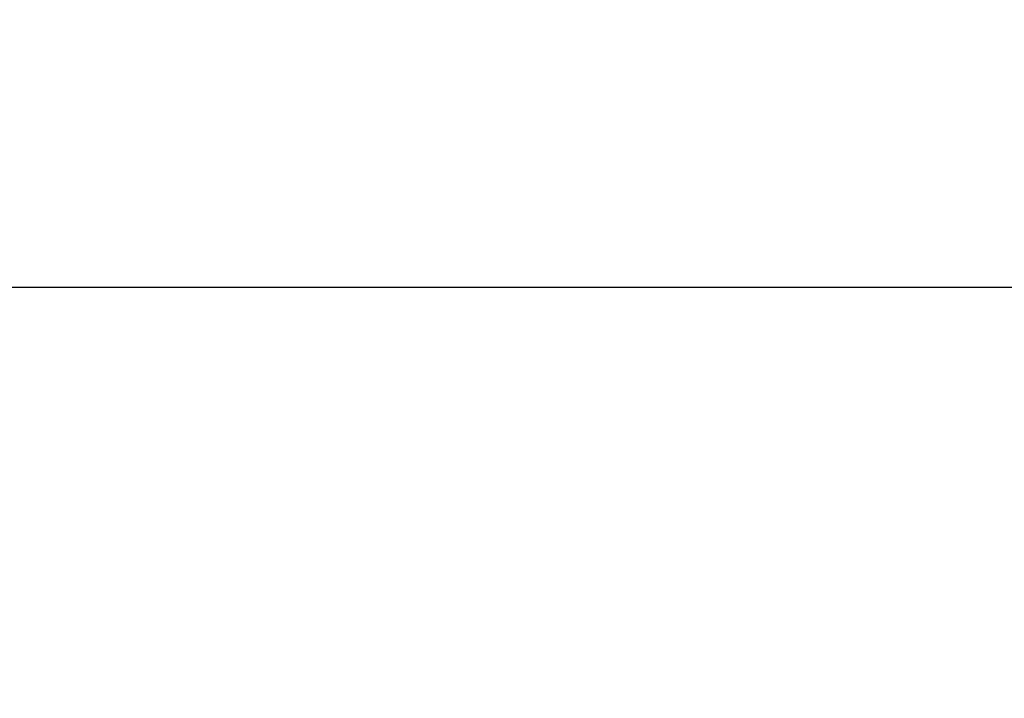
# Model space of a CAD drawing. Header units: millimetres. Extents: x -825 to -161, y -739 to 200.
# Tile 71 of 256: x -506.3669 to -506.342, y -43.0315 to -43.0144. Entities that reach past the tile are written whole.
import ezdxf

# ---------------------------------------------------------------- set-up
doc = ezdxf.new("R2010")
doc.units = ezdxf.units.MM
doc.header["$MEASUREMENT"] = 0
doc.layers.add('Default', color=7, linetype='Continuous', true_color=0x000000)

# ---------------------------------------------------------------- blocks, each defined once
blk = doc.blocks.new('M3X10MM')
at = {"layer": 'Default', "extrusion": (-7.98303e-16, 1, -8.38761e-48)}
blk.add_arc((0, 0), 3.5, 0, 180, dxfattribs=at)
at = {"layer": 'Default', "extrusion": (-7.98303e-16, 1, 1.53695e-47)}
blk.add_arc((0, 0), 3.5, 180, 0, dxfattribs=at)
at = {"layer": 'Default', "extrusion": (4.49733e-17, 1, 0)}
blk.add_arc((0, 0, -1.031371), 2.468629, 0, 180, dxfattribs=at)
at = {"layer": 'Default', "extrusion": (-4.49733e-17, 1, 0)}
blk.add_arc((0, 0, -1.031371), 2.468629, 180, 0, dxfattribs=at)
at = {"layer": 'Default'}
blk.add_arc((3.6, -2.162742), 1.6, 135, 180, dxfattribs=at)
for points in [[(0, -3.0734), (0.93768, -2.155876, 0.148838), (1.746286, -1.136045, 0.277188), (2.4003, 0, 0.381)], [(2.4003, 0, -0.381), (1.746294, -1.136032, -0.277189), (0.937673, -2.155883, -0.148837), (0, -3.0734)]]:
    blk.add_open_spline(points, degree=3, dxfattribs=at)
blk.add_open_spline([(2.4003, 0), (2.049692, -0.609018), (1.322943, -1.670302), (0.433024, -2.649684), (0, -3.0734)], degree=3, knots=[0.010016, 0.010016, 0.010016, 0.010016, 0.549743, 0.9905091, 0.9905091, 0.9905091, 0.9905091], dxfattribs=at)
blk = doc.blocks.new('M_COVER_ASM')
at = {"layer": 'Default', "rotation": 180}
blk.add_blockref('M3X10MM', (133.550939, 12.220803, 32.04294), dxfattribs=at)

msp = doc.modelspace()

# ---------------------------------------------------------------- block references
at = {"layer": 'Default', "extrusion": (0, -1, 0), "xscale": 1.342608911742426, "yscale": 1.342608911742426, "zscale": 1.342608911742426, "rotation": 359.9998767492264}
msp.add_blockref('M_COVER_ASM', (-682.475903, 20.483796), dxfattribs=at)

doc.saveas('drawing.dxf')
